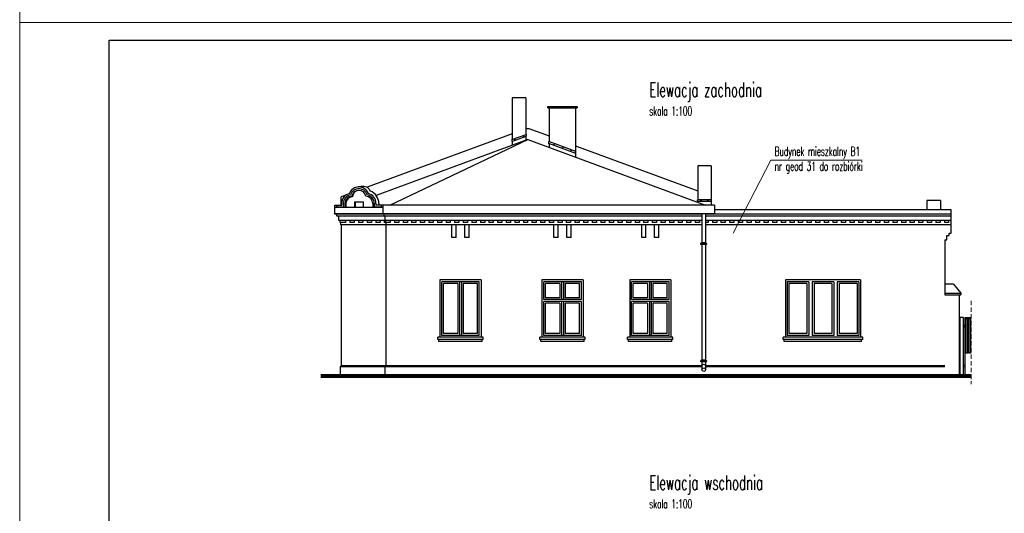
# Model space of a CAD drawing. Header units: millimetres. Extents: x 33311 to 435617, y -160714 to 185563.
# Tile 10 of 70: x 342645 to 370148, y -144729 to -130937. Entities that reach past the tile are written whole.
import ezdxf

# ---------------------------------------------------------------- set-up
doc = ezdxf.new("R2010")
doc.units = ezdxf.units.MM
doc.header["$MEASUREMENT"] = 0
doc.linetypes.add('HIDDEN2', pattern=[0.1875, 0.125, -0.0625])
for name, color, linetype, lineweight in [('[ 05widok istn', 50, 'Continuous', 30), ('[ 20ucięcie', 8, 'HIDDEN2', 13), ('[ 23kota odnośnik', 1, 'Continuous', 13), ('[ 24ramka cienka', 1, 'Continuous', 13), ('[ 25ramka gruba', 4, 'Continuous', 30), ('[050 gruba', 3, 'Continuous', 53), ('[opisy3', 2, 'Continuous', 30)]:
    doc.layers.add(name, color=color, linetype=linetype, lineweight=lineweight)
doc.styles.add('99.3', font='simplex.shx', dxfattribs={"width": 0.6, "height": 250})
doc.styles.add('99.4', font='simplex.shx', dxfattribs={"width": 0.6, "height": 400})

msp = doc.modelspace()

# ---------------------------------------------------------------- linework, layer by layer
at = {"layer": '[ 05widok istn'}
for p, q in [((356403.31, -133122.54, -19111.04), (356403.31, -134285.62, -19111.04)), ((356783.31, -133122.54, -19111.04), (356403.31, -133122.54, -19111.04)), ((356783.31, -133122.54, -19111.04), (356783.31, -134145.41, -19111.04)), ((357393.31, -133367.05, -19111.04), (358213.31, -133367.05, -19111.04)), ((357393.31, -133397.05, -19111.04), (357393.31, -133367.05, -19111.04)), ((358213.31, -133367.05, -19111.04), (358213.31, -133397.05, -19111.04)), ((357393.31, -133397.05, -19111.04), (358213.31, -133397.05, -19111.04)), ((357433.31, -133397.05, -19111.04), (357433.31, -134344.65, -19111.04)), ((357433.31, -133397.05, -19111.04), (358173.31, -133397.05, -19111.04)), ((358173.31, -133397.05, -19111.04), (358173.31, -134617.69, -19111.04)), ((356403.31, -134125.73, -19111.04), (352351.18, -135620.82, -19111.04)), ((356392.65, -134289.55, -19111.04), (356793.97, -134141.48, -19111.04)), ((356392.65, -134342.85, -19111.04), (356793.97, -134194.77, -19111.04)), ((356808.31, -133976.3, -19111.04), (356783.31, -133985.53, -19111.04)), ((356783.31, -134198.71, -19111.04), (356783.31, -134305.3, -19111.04)), ((356793.97, -134141.48, -19111.04), (356793.97, -134194.77, -19111.04)), ((356808.31, -133976.3, -19111.04), (356868.31, -133976.3, -19111.04)), ((356868.31, -133976.3, -19111.04), (357433.31, -134184.77, -19111.04)), ((356838.31, -134285, -19111.04), (352600.6, -135848.57, -19111.04)), ((352986.86, -136116.91, -19111.04), (356838.31, -134285, -19111.04)), ((356392.65, -134289.55, -19111.04), (356392.65, -134342.85, -19111.04)), ((356403.31, -134338.91, -19111.04), (356403.31, -134445.5, -19111.04)), ((356838.31, -134285, -19111.04), (361803.31, -136116.91, -19111.04)), ((358183.31, -134621.38, -19111.04), (357423.31, -134340.96, -19111.04)), ((357423.31, -134394.26, -19111.04), (357423.31, -134340.96, -19111.04)), ((358183.31, -134674.67, -19111.04), (357423.31, -134394.26, -19111.04)), ((357433.31, -134397.95, -19111.04), (357433.31, -134504.54, -19111.04)), ((358173.31, -134457.8, -19111.04), (361583.31, -135715.97, -19111.04)), ((358173.31, -134670.98, -19111.04), (358173.31, -134777.57, -19111.04)), ((358183.31, -134674.67, -19111.04), (358183.31, -134621.38, -19111.04)), ((361583.31, -135016.91, -19111.04), (361583.31, -135966.91, -19111.04)), ((361963.31, -135016.91, -19111.04), (361583.31, -135016.91, -19111.04)), ((361963.31, -135016.91, -19111.04), (361963.31, -135966.91, -19111.04)), ((351755.25, -135840.7, -19111.04), (351623.31, -135889.38, -19111.04)), ((351443.31, -136116.91, -19111.04), (351639.45, -136116.91, -19111.04)), ((351443.31, -136366.91, -19111.04), (351443.31, -136116.91, -19111.04)), ((351492.18, -136116.91, -19111.04), (351492.18, -136177.19, -19111.04)), ((351623.31, -136116.91, -19111.04), (351623.31, -135889.38, -19111.04)), ((351639.45, -136076.95, -19111.04), (351639.45, -136116.91, -19111.04)), ((351686.5, -136076.95, -19111.04), (351686.5, -136163.96, -19111.04)), ((351731.5, -136076.95, -19111.04), (351731.5, -136177.19, -19111.04)), ((351751.83, -136078.24, -19111.04), (351751.83, -136177.19, -19111.04)), ((351993.31, -136027.19, -19111.04), (352243.31, -136027.19, -19111.04)), ((351993.31, -136027.19, -19111.04), (351993.31, -136177.19, -19111.04)), ((352013.31, -136027.19, -19111.04), (352013.31, -136177.19, -19111.04)), ((352243.31, -136027.19, -19111.04), (352243.31, -136177.19, -19111.04)), ((352505.11, -136076.95, -19111.04), (352505.11, -136177.19, -19111.04)), ((352505.11, -136116.91, -19111.04), (352550.11, -136116.91, -19111.04)), ((352550.11, -136076.95, -19111.04), (352550.11, -136163.96, -19111.04)), ((352597.16, -136076.95, -19111.04), (352597.16, -136116.91, -19111.04)), ((362053.31, -136116.91, -19111.04), (352597.16, -136116.91, -19111.04)), ((352677.16, -136076.95, -19111.04), (352677.16, -136116.91, -19111.04)), ((352744.43, -136116.91, -19111.04), (352744.43, -136177.19, -19111.04)), ((352793.31, -136366.91, -19111.04), (352793.31, -136116.91, -19111.04)), ((361973.31, -135966.91, -19111.04), (361573.31, -135966.91, -19111.04)), ((361573.31, -136016.91, -19111.04), (361573.31, -135966.91, -19111.04)), ((361973.31, -136016.91, -19111.04), (361573.31, -136016.91, -19111.04)), ((361583.31, -136016.91, -19111.04), (361583.31, -136035.74, -19111.04)), ((361963.31, -136016.91, -19111.04), (361963.31, -136116.91, -19111.04)), ((361973.31, -136016.91, -19111.04), (361973.31, -135966.91, -19111.04)), ((362053.31, -136116.91, -19111.04), (362053.31, -136361.02, -19111.04)), ((367983.31, -135984.91, -19111.04), (367983.31, -136246.91, -19111.04)), ((368363.31, -135984.91, -19111.04), (367983.31, -135984.91, -19111.04)), ((368363.31, -135984.91, -19111.04), (368363.31, -136246.91, -19111.04)), ((351443.31, -136177.19, -19111.04), (352793.31, -136177.19, -19111.04)), ((362053.31, -136361.02, -19111.04), (351443.31, -136361.02, -19111.04)), ((361703.31, -136366.91, -19111.04), (351443.31, -136366.91, -19111.04)), ((351492.18, -136163.96, -19111.04), (351686.5, -136163.96, -19111.04)), ((361703.31, -136366.91, -19111.04), (351503.31, -136366.91, -19111.04)), ((351503.31, -136426.91, -19111.04), (351503.31, -136366.91, -19111.04)), ((352550.11, -136163.96, -19111.04), (352744.43, -136163.96, -19111.04)), ((352823.31, -136426.91, -19111.04), (352823.31, -136366.91, -19111.04)), ((361703.31, -136361.02, -19111.04), (361703.31, -137170.62, -19111.04)), ((361803.31, -136361.02, -19111.04), (361803.31, -137170.61, -19111.04)), ((368663.31, -136366.91, -19111.04), (361803.31, -136366.91, -19111.04)), ((368663.31, -136366.91, -19111.04), (361803.31, -136366.91, -19111.04)), ((368663.31, -136246.91, -19111.04), (362053.31, -136246.91, -19111.04)), ((368663.31, -136904.91, -19111.04), (368663.31, -136246.91, -19111.04)), ((361703.31, -136426.91, -19111.04), (351503.31, -136426.91, -19111.04)), ((351563.31, -136546.91, -19111.04), (351563.31, -136426.91, -19111.04)), ((361703.31, -136546.91, -19111.04), (351563.31, -136546.91, -19111.04)), ((351593.31, -136606.91, -19111.04), (351593.31, -136546.91, -19111.04)), ((351749.2, -136606.91, -19111.04), (351593.31, -136606.91, -19111.04)), ((351613.31, -136666.91, -19111.04), (351613.31, -136606.91, -19111.04)), ((361703.31, -136666.91, -19111.04), (351613.31, -136666.91, -19111.04)), ((351623.31, -136666.91, -19111.04), (351623.31, -140608.91, -19111.04)), ((351749.2, -136546.91, -19111.04), (351749.2, -136606.91, -19111.04)), ((351869.2, -136546.91, -19111.04), (351869.2, -136606.91, -19111.04)), ((351989.2, -136606.91, -19111.04), (351869.2, -136606.91, -19111.04)), ((351989.2, -136546.91, -19111.04), (351989.2, -136606.91, -19111.04)), ((352109.2, -136546.91, -19111.04), (352109.2, -136606.91, -19111.04)), ((352229.2, -136606.91, -19111.04), (352109.2, -136606.91, -19111.04)), ((352229.2, -136546.91, -19111.04), (352229.2, -136606.91, -19111.04)), ((352349.2, -136546.91, -19111.04), (352349.2, -136606.91, -19111.04)), ((352469.2, -136606.91, -19111.04), (352349.2, -136606.91, -19111.04)), ((352469.2, -136546.91, -19111.04), (352469.2, -136606.91, -19111.04)), ((352589.2, -136546.91, -19111.04), (352589.2, -136606.91, -19111.04)), ((352709.2, -136606.91, -19111.04), (352589.2, -136606.91, -19111.04)), ((352709.2, -136546.91, -19111.04), (352709.2, -136606.91, -19111.04)), ((352829.2, -136546.91, -19111.04), (352829.2, -136606.91, -19111.04)), ((352993.5, -136606.91, -19111.04), (352829.2, -136606.91, -19111.04)), ((352853.31, -136546.91, -19111.04), (352853.31, -136426.91, -19111.04)), ((352868.31, -136606.91, -19111.04), (352868.31, -136546.91, -19111.04)), ((352878.31, -136666.91, -19111.04), (352878.31, -136606.91, -19111.04)), ((352883.31, -140608.91, -19111.04), (352883.31, -136666.91, -19111.04)), ((352993.5, -136546.91, -19111.04), (352993.5, -136606.91, -19111.04)), ((353113.5, -136546.91, -19111.04), (353113.5, -136606.91, -19111.04)), ((353233.5, -136606.91, -19111.04), (353113.5, -136606.91, -19111.04)), ((353233.5, -136546.91, -19111.04), (353233.5, -136606.91, -19111.04)), ((353353.5, -136546.91, -19111.04), (353353.5, -136606.91, -19111.04)), ((353473.5, -136606.91, -19111.04), (353353.5, -136606.91, -19111.04)), ((353473.5, -136546.91, -19111.04), (353473.5, -136606.91, -19111.04)), ((353593.5, -136546.91, -19111.04), (353593.5, -136606.91, -19111.04)), ((353713.5, -136606.91, -19111.04), (353593.5, -136606.91, -19111.04)), ((353713.5, -136546.91, -19111.04), (353713.5, -136606.91, -19111.04)), ((353833.5, -136546.91, -19111.04), (353833.5, -136606.91, -19111.04)), ((353953.5, -136606.91, -19111.04), (353833.5, -136606.91, -19111.04)), ((353953.5, -136546.91, -19111.04), (353953.5, -136606.91, -19111.04)), ((354073.5, -136546.91, -19111.04), (354073.5, -136606.91, -19111.04)), ((354193.5, -136606.91, -19111.04), (354073.5, -136606.91, -19111.04)), ((354193.5, -136546.91, -19111.04), (354193.5, -136606.91, -19111.04)), ((354313.5, -136546.91, -19111.04), (354313.5, -136606.91, -19111.04)), ((354433.5, -136606.91, -19111.04), (354313.5, -136606.91, -19111.04)), ((354433.5, -136546.91, -19111.04), (354433.5, -136606.91, -19111.04)), ((354553.5, -136546.91, -19111.04), (354553.5, -136606.91, -19111.04)), ((354673.5, -136606.91, -19111.04), (354553.5, -136606.91, -19111.04)), ((354673.5, -136546.91, -19111.04), (354673.5, -136606.91, -19111.04)), ((354718.31, -137026.91, -19111.04), (354718.31, -136666.91, -19111.04)), ((354793.5, -136546.91, -19111.04), (354793.5, -136606.91, -19111.04)), ((354913.5, -136606.91, -19111.04), (354793.5, -136606.91, -19111.04)), ((354838.31, -137026.91, -19111.04), (354838.31, -136666.91, -19111.04)), ((354913.5, -136546.91, -19111.04), (354913.5, -136606.91, -19111.04)), ((355033.5, -136546.91, -19111.04), (355033.5, -136606.91, -19111.04)), ((355153.5, -136606.91, -19111.04), (355033.5, -136606.91, -19111.04)), ((355078.31, -137026.91, -19111.04), (355078.31, -136666.91, -19111.04)), ((355153.5, -136546.91, -19111.04), (355153.5, -136606.91, -19111.04)), ((355198.31, -137026.91, -19111.04), (355198.31, -136666.91, -19111.04)), ((355273.5, -136546.91, -19111.04), (355273.5, -136606.91, -19111.04)), ((355393.5, -136606.91, -19111.04), (355273.5, -136606.91, -19111.04)), ((355393.5, -136546.91, -19111.04), (355393.5, -136606.91, -19111.04)), ((355513.5, -136546.91, -19111.04), (355513.5, -136606.91, -19111.04)), ((355633.5, -136606.91, -19111.04), (355513.5, -136606.91, -19111.04)), ((355633.5, -136546.91, -19111.04), (355633.5, -136606.91, -19111.04)), ((355753.5, -136546.91, -19111.04), (355753.5, -136606.91, -19111.04)), ((355873.5, -136606.91, -19111.04), (355753.5, -136606.91, -19111.04)), ((355873.5, -136546.91, -19111.04), (355873.5, -136606.91, -19111.04)), ((355993.5, -136546.91, -19111.04), (355993.5, -136606.91, -19111.04)), ((356113.5, -136606.91, -19111.04), (355993.5, -136606.91, -19111.04)), ((356113.5, -136546.91, -19111.04), (356113.5, -136606.91, -19111.04)), ((356233.5, -136546.91, -19111.04), (356233.5, -136606.91, -19111.04)), ((356353.5, -136606.91, -19111.04), (356233.5, -136606.91, -19111.04)), ((356353.5, -136546.91, -19111.04), (356353.5, -136606.91, -19111.04)), ((356473.5, -136546.91, -19111.04), (356473.5, -136606.91, -19111.04)), ((356593.5, -136606.91, -19111.04), (356473.5, -136606.91, -19111.04)), ((356593.5, -136546.91, -19111.04), (356593.5, -136606.91, -19111.04)), ((356713.5, -136546.91, -19111.04), (356713.5, -136606.91, -19111.04)), ((356833.5, -136606.91, -19111.04), (356713.5, -136606.91, -19111.04)), ((356833.5, -136546.91, -19111.04), (356833.5, -136606.91, -19111.04)), ((356953.5, -136546.91, -19111.04), (356953.5, -136606.91, -19111.04)), ((357073.5, -136606.91, -19111.04), (356953.5, -136606.91, -19111.04)), ((357073.5, -136546.91, -19111.04), (357073.5, -136606.91, -19111.04)), ((357193.5, -136546.91, -19111.04), (357193.5, -136606.91, -19111.04)), ((357313.5, -136606.91, -19111.04), (357193.5, -136606.91, -19111.04)), ((357313.5, -136546.91, -19111.04), (357313.5, -136606.91, -19111.04)), ((357433.5, -136546.91, -19111.04), (357433.5, -136606.91, -19111.04)), ((357553.5, -136606.91, -19111.04), (357433.5, -136606.91, -19111.04)), ((357553.5, -136546.91, -19111.04), (357553.5, -136606.91, -19111.04)), ((357568.31, -137026.91, -19111.04), (357568.31, -136666.91, -19111.04)), ((357673.5, -136546.91, -19111.04), (357673.5, -136606.91, -19111.04)), ((357793.5, -136606.91, -19111.04), (357673.5, -136606.91, -19111.04)), ((357688.31, -137026.91, -19111.04), (357688.31, -136666.91, -19111.04)), ((357793.5, -136546.91, -19111.04), (357793.5, -136606.91, -19111.04)), ((357913.5, -136546.91, -19111.04), (357913.5, -136606.91, -19111.04)), ((358033.5, -136606.91, -19111.04), (357913.5, -136606.91, -19111.04)), ((357928.31, -137026.91, -19111.04), (357928.31, -136666.91, -19111.04)), ((358033.5, -136546.91, -19111.04), (358033.5, -136606.91, -19111.04)), ((358048.31, -137026.91, -19111.04), (358048.31, -136666.91, -19111.04)), ((358153.5, -136546.91, -19111.04), (358153.5, -136606.91, -19111.04)), ((358273.5, -136606.91, -19111.04), (358153.5, -136606.91, -19111.04)), ((358273.5, -136546.91, -19111.04), (358273.5, -136606.91, -19111.04)), ((358393.5, -136546.91, -19111.04), (358393.5, -136606.91, -19111.04)), ((358513.5, -136606.91, -19111.04), (358393.5, -136606.91, -19111.04)), ((358513.5, -136546.91, -19111.04), (358513.5, -136606.91, -19111.04)), ((358633.5, -136546.91, -19111.04), (358633.5, -136606.91, -19111.04)), ((358753.5, -136606.91, -19111.04), (358633.5, -136606.91, -19111.04)), ((358753.5, -136546.91, -19111.04), (358753.5, -136606.91, -19111.04)), ((358873.5, -136546.91, -19111.04), (358873.5, -136606.91, -19111.04)), ((358993.5, -136606.91, -19111.04), (358873.5, -136606.91, -19111.04)), ((358993.5, -136546.91, -19111.04), (358993.5, -136606.91, -19111.04)), ((359113.5, -136546.91, -19111.04), (359113.5, -136606.91, -19111.04)), ((359233.5, -136606.91, -19111.04), (359113.5, -136606.91, -19111.04)), ((359233.5, -136546.91, -19111.04), (359233.5, -136606.91, -19111.04)), ((359353.5, -136546.91, -19111.04), (359353.5, -136606.91, -19111.04)), ((359473.5, -136606.91, -19111.04), (359353.5, -136606.91, -19111.04)), ((359473.5, -136546.91, -19111.04), (359473.5, -136606.91, -19111.04)), ((359593.5, -136546.91, -19111.04), (359593.5, -136606.91, -19111.04)), ((359713.5, -136606.91, -19111.04), (359593.5, -136606.91, -19111.04)), ((359713.5, -136546.91, -19111.04), (359713.5, -136606.91, -19111.04)), ((359833.5, -136546.91, -19111.04), (359833.5, -136606.91, -19111.04)), ((359953.5, -136606.91, -19111.04), (359833.5, -136606.91, -19111.04)), ((359953.5, -136546.91, -19111.04), (359953.5, -136606.91, -19111.04)), ((360018.31, -137026.91, -19111.04), (360018.31, -136666.91, -19111.04)), ((360073.5, -136546.91, -19111.04), (360073.5, -136606.91, -19111.04)), ((360193.5, -136606.91, -19111.04), (360073.5, -136606.91, -19111.04)), ((360138.31, -137026.91, -19111.04), (360138.31, -136666.91, -19111.04)), ((360193.5, -136546.91, -19111.04), (360193.5, -136606.91, -19111.04)), ((360313.5, -136546.91, -19111.04), (360313.5, -136606.91, -19111.04)), ((360433.5, -136606.91, -19111.04), (360313.5, -136606.91, -19111.04)), ((360378.31, -137026.91, -19111.04), (360378.31, -136666.91, -19111.04)), ((360433.5, -136546.91, -19111.04), (360433.5, -136606.91, -19111.04)), ((360498.31, -137026.91, -19111.04), (360498.31, -136666.91, -19111.04)), ((360553.5, -136546.91, -19111.04), (360553.5, -136606.91, -19111.04)), ((360673.5, -136606.91, -19111.04), (360553.5, -136606.91, -19111.04)), ((360673.5, -136546.91, -19111.04), (360673.5, -136606.91, -19111.04)), ((360793.5, -136546.91, -19111.04), (360793.5, -136606.91, -19111.04)), ((360913.5, -136606.91, -19111.04), (360793.5, -136606.91, -19111.04)), ((360913.5, -136546.91, -19111.04), (360913.5, -136606.91, -19111.04)), ((361033.5, -136546.91, -19111.04), (361033.5, -136606.91, -19111.04)), ((361153.5, -136606.91, -19111.04), (361033.5, -136606.91, -19111.04)), ((361153.5, -136546.91, -19111.04), (361153.5, -136606.91, -19111.04)), ((361273.5, -136546.91, -19111.04), (361273.5, -136606.91, -19111.04)), ((361393.5, -136606.91, -19111.04), (361273.5, -136606.91, -19111.04)), ((361393.5, -136546.91, -19111.04), (361393.5, -136606.91, -19111.04)), ((361513.5, -136546.91, -19111.04), (361513.5, -136606.91, -19111.04)), ((361633.5, -136606.91, -19111.04), (361513.5, -136606.91, -19111.04)), ((361633.5, -136546.91, -19111.04), (361633.5, -136606.91, -19111.04)), ((368663.31, -136426.91, -19111.04), (361803.31, -136426.91, -19111.04)), ((368663.31, -136546.91, -19111.04), (361803.31, -136546.91, -19111.04)), ((361873.5, -136606.91, -19111.04), (361803.31, -136606.91, -19111.04)), ((368663.31, -136666.91, -19111.04), (361803.31, -136666.91, -19111.04)), ((361873.5, -136546.91, -19111.04), (361873.5, -136606.91, -19111.04)), ((361993.5, -136546.91, -19111.04), (361993.5, -136606.91, -19111.04)), ((362113.5, -136606.91, -19111.04), (361993.5, -136606.91, -19111.04)), ((362113.5, -136546.91, -19111.04), (362113.5, -136606.91, -19111.04)), ((362233.5, -136546.91, -19111.04), (362233.5, -136606.91, -19111.04)), ((362353.5, -136606.91, -19111.04), (362233.5, -136606.91, -19111.04)), ((362353.5, -136546.91, -19111.04), (362353.5, -136606.91, -19111.04)), ((362473.5, -136546.91, -19111.04), (362473.5, -136606.91, -19111.04)), ((362593.5, -136606.91, -19111.04), (362473.5, -136606.91, -19111.04)), ((362593.5, -136546.91, -19111.04), (362593.5, -136606.91, -19111.04)), ((362713.5, -136546.91, -19111.04), (362713.5, -136606.91, -19111.04)), ((362833.5, -136606.91, -19111.04), (362713.5, -136606.91, -19111.04)), ((362833.5, -136546.91, -19111.04), (362833.5, -136606.91, -19111.04)), ((362953.5, -136546.91, -19111.04), (362953.5, -136606.91, -19111.04)), ((363073.5, -136606.91, -19111.04), (362953.5, -136606.91, -19111.04)), ((363073.5, -136546.91, -19111.04), (363073.5, -136606.91, -19111.04)), ((363193.5, -136546.91, -19111.04), (363193.5, -136606.91, -19111.04)), ((363313.5, -136606.91, -19111.04), (363193.5, -136606.91, -19111.04)), ((363313.5, -136546.91, -19111.04), (363313.5, -136606.91, -19111.04)), ((363433.5, -136546.91, -19111.04), (363433.5, -136606.91, -19111.04)), ((363553.5, -136606.91, -19111.04), (363433.5, -136606.91, -19111.04)), ((363553.5, -136546.91, -19111.04), (363553.5, -136606.91, -19111.04)), ((363673.5, -136546.91, -19111.04), (363673.5, -136606.91, -19111.04)), ((363793.5, -136606.91, -19111.04), (363673.5, -136606.91, -19111.04)), ((363793.5, -136546.91, -19111.04), (363793.5, -136606.91, -19111.04)), ((363913.5, -136546.91, -19111.04), (363913.5, -136606.91, -19111.04)), ((364033.5, -136606.91, -19111.04), (363913.5, -136606.91, -19111.04)), ((364033.5, -136546.91, -19111.04), (364033.5, -136606.91, -19111.04)), ((364153.5, -136546.91, -19111.04), (364153.5, -136606.91, -19111.04)), ((364273.5, -136606.91, -19111.04), (364153.5, -136606.91, -19111.04)), ((364273.5, -136546.91, -19111.04), (364273.5, -136606.91, -19111.04)), ((364393.5, -136546.91, -19111.04), (364393.5, -136606.91, -19111.04)), ((364513.5, -136606.91, -19111.04), (364393.5, -136606.91, -19111.04)), ((364513.5, -136546.91, -19111.04), (364513.5, -136606.91, -19111.04)), ((364633.5, -136546.91, -19111.04), (364633.5, -136606.91, -19111.04)), ((364753.5, -136606.91, -19111.04), (364633.5, -136606.91, -19111.04)), ((364753.5, -136546.91, -19111.04), (364753.5, -136606.91, -19111.04)), ((364873.5, -136546.91, -19111.04), (364873.5, -136606.91, -19111.04)), ((364993.5, -136606.91, -19111.04), (364873.5, -136606.91, -19111.04)), ((364993.5, -136546.91, -19111.04), (364993.5, -136606.91, -19111.04)), ((365113.5, -136546.91, -19111.04), (365113.5, -136606.91, -19111.04)), ((365233.5, -136606.91, -19111.04), (365113.5, -136606.91, -19111.04)), ((365233.5, -136546.91, -19111.04), (365233.5, -136606.91, -19111.04)), ((365353.5, -136546.91, -19111.04), (365353.5, -136606.91, -19111.04)), ((365473.5, -136606.91, -19111.04), (365353.5, -136606.91, -19111.04)), ((365473.5, -136546.91, -19111.04), (365473.5, -136606.91, -19111.04)), ((365593.5, -136546.91, -19111.04), (365593.5, -136606.91, -19111.04)), ((365713.5, -136606.91, -19111.04), (365593.5, -136606.91, -19111.04)), ((365713.5, -136546.91, -19111.04), (365713.5, -136606.91, -19111.04)), ((365833.5, -136546.91, -19111.04), (365833.5, -136606.91, -19111.04)), ((365953.5, -136606.91, -19111.04), (365833.5, -136606.91, -19111.04)), ((365953.5, -136546.91, -19111.04), (365953.5, -136606.91, -19111.04)), ((366073.5, -136546.91, -19111.04), (366073.5, -136606.91, -19111.04)), ((366193.5, -136606.91, -19111.04), (366073.5, -136606.91, -19111.04)), ((366193.5, -136546.91, -19111.04), (366193.5, -136606.91, -19111.04)), ((366313.5, -136546.91, -19111.04), (366313.5, -136606.91, -19111.04)), ((366433.5, -136606.91, -19111.04), (366313.5, -136606.91, -19111.04)), ((366433.5, -136546.91, -19111.04), (366433.5, -136606.91, -19111.04)), ((366553.5, -136546.91, -19111.04), (366553.5, -136606.91, -19111.04)), ((366673.5, -136606.91, -19111.04), (366553.5, -136606.91, -19111.04)), ((366673.5, -136546.91, -19111.04), (366673.5, -136606.91, -19111.04)), ((366793.5, -136546.91, -19111.04), (366793.5, -136606.91, -19111.04)), ((366913.5, -136606.91, -19111.04), (366793.5, -136606.91, -19111.04)), ((366913.5, -136546.91, -19111.04), (366913.5, -136606.91, -19111.04)), ((367033.5, -136546.91, -19111.04), (367033.5, -136606.91, -19111.04)), ((367153.5, -136606.91, -19111.04), (367033.5, -136606.91, -19111.04)), ((367153.5, -136546.91, -19111.04), (367153.5, -136606.91, -19111.04)), ((367273.5, -136546.91, -19111.04), (367273.5, -136606.91, -19111.04)), ((367393.5, -136606.91, -19111.04), (367273.5, -136606.91, -19111.04)), ((367393.5, -136546.91, -19111.04), (367393.5, -136606.91, -19111.04)), ((367513.5, -136546.91, -19111.04), (367513.5, -136606.91, -19111.04)), ((367633.5, -136606.91, -19111.04), (367513.5, -136606.91, -19111.04)), ((367633.5, -136546.91, -19111.04), (367633.5, -136606.91, -19111.04)), ((367753.5, -136546.91, -19111.04), (367753.5, -136606.91, -19111.04)), ((367873.5, -136606.91, -19111.04), (367753.5, -136606.91, -19111.04)), ((367873.5, -136546.91, -19111.04), (367873.5, -136606.91, -19111.04)), ((367993.5, -136546.91, -19111.04), (367993.5, -136606.91, -19111.04)), ((368113.5, -136606.91, -19111.04), (367993.5, -136606.91, -19111.04)), ((368113.5, -136546.91, -19111.04), (368113.5, -136606.91, -19111.04)), ((368233.5, -136546.91, -19111.04), (368233.5, -136606.91, -19111.04)), ((368353.5, -136606.91, -19111.04), (368233.5, -136606.91, -19111.04)), ((368353.5, -136546.91, -19111.04), (368353.5, -136606.91, -19111.04)), ((368473.5, -136546.91, -19111.04), (368473.5, -136606.91, -19111.04)), ((368593.5, -136606.91, -19111.04), (368473.5, -136606.91, -19111.04)), ((368593.5, -136546.91, -19111.04), (368593.5, -136606.91, -19111.04)), ((368543.31, -137084.91, -19111.04), (368543.31, -136964.91, -19111.04)), ((368543.31, -136964.91, -19111.04), (368603.31, -136964.91, -19111.04)), ((368603.31, -136964.91, -19111.04), (368603.31, -136904.91, -19111.04)), ((368603.31, -136904.91, -19111.04), (368663.31, -136904.91, -19111.04)), ((354838.31, -137026.91, -19111.04), (354718.31, -137026.91, -19111.04)), ((355198.31, -137026.91, -19111.04), (355078.31, -137026.91, -19111.04)), ((357688.31, -137026.91, -19111.04), (357568.31, -137026.91, -19111.04)), ((358048.31, -137026.91, -19111.04), (357928.31, -137026.91, -19111.04)), ((360138.31, -137026.91, -19111.04), (360018.31, -137026.91, -19111.04)), ((360498.31, -137026.91, -19111.04), (360378.31, -137026.91, -19111.04)), ((361675.38, -137220.61, -19111.04), (361675.38, -137180.61, -19111.04)), ((361700.05, -137180.61, -19111.04), (361675.38, -137180.61, -19111.04)), ((361831.43, -137220.61, -19111.04), (361675.38, -137220.61, -19111.04)), ((361700.05, -137179.32, -19111.04), (361700.05, -137220.61, -19111.04)), ((361703.31, -137220.61, -19111.04), (361703.31, -140714.85, -19111.04)), ((361803.41, -137170.61, -19111.04), (361703.41, -137170.61, -19111.04)), ((361803.41, -137180.61, -19111.04), (361703.41, -137180.61, -19111.04)), ((361803.31, -137220.61, -19111.04), (361803.31, -140714.85, -19111.04)), ((361806.76, -137179.32, -19111.04), (361806.76, -137220.61, -19111.04)), ((361806.76, -137180.61, -19111.04), (361831.43, -137180.61, -19111.04)), ((361831.43, -137220.61, -19111.04), (361831.43, -137180.61, -19111.04)), ((368483.31, -137084.91, -19111.04), (368483.31, -138628.05, -19111.04)), ((368483.31, -137084.91, -19111.04), (368543.31, -137084.91, -19111.04)), ((354383.31, -138208.91, -19111.04), (354383.31, -139808.91, -19111.04)), ((355533.31, -138208.91, -19111.04), (354383.31, -138208.91, -19111.04)), ((354433.31, -139758.91, -19111.04), (354433.31, -138258.91, -19111.04)), ((355483.31, -138258.91, -19111.04), (354433.31, -138258.91, -19111.04)), ((354483.31, -139708.91, -19111.04), (354483.31, -138308.91, -19111.04)), ((354883.31, -138308.91, -19111.04), (354483.31, -138308.91, -19111.04)), ((354883.31, -138308.91, -19111.04), (354883.31, -139708.91, -19111.04)), ((354933.31, -138258.91, -19111.04), (354933.31, -139758.91, -19111.04)), ((354983.31, -138258.91, -19111.04), (354983.31, -139758.91, -19111.04)), ((355433.31, -138308.91, -19111.04), (355033.31, -138308.91, -19111.04)), ((355033.31, -138308.91, -19111.04), (355033.31, -139708.91, -19111.04)), ((355433.31, -139708.91, -19111.04), (355433.31, -138308.91, -19111.04)), ((355483.31, -139758.91, -19111.04), (355483.31, -138258.91, -19111.04)), ((355533.31, -138208.91, -19111.04), (355533.31, -139808.91, -19111.04)), ((357233.31, -138208.91, -19111.04), (357233.31, -139808.91, -19111.04)), ((358383.31, -138208.91, -19111.04), (357233.31, -138208.91, -19111.04)), ((357233.31, -138208.91, -19111.04), (357233.31, -139808.91, -19111.04)), ((358383.31, -138208.91, -19111.04), (357233.31, -138208.91, -19111.04)), ((357283.31, -138758.91, -19111.04), (357283.31, -138258.91, -19111.04)), ((358333.31, -138258.91, -19111.04), (357283.31, -138258.91, -19111.04)), ((357333.31, -138708.91, -19111.04), (357333.31, -138308.91, -19111.04)), ((357733.31, -138308.91, -19111.04), (357333.31, -138308.91, -19111.04)), ((357733.31, -138308.91, -19111.04), (357733.31, -138708.91, -19111.04)), ((357783.31, -138258.91, -19111.04), (357783.31, -138758.91, -19111.04)), ((357833.31, -138258.91, -19111.04), (357833.31, -138758.91, -19111.04)), ((358283.31, -138308.91, -19111.04), (357883.31, -138308.91, -19111.04)), ((357883.31, -138308.91, -19111.04), (357883.31, -138708.91, -19111.04)), ((358283.31, -138708.91, -19111.04), (358283.31, -138308.91, -19111.04)), ((358333.31, -138758.91, -19111.04), (358333.31, -138258.91, -19111.04)), ((358383.31, -138208.91, -19111.04), (358383.31, -139808.91, -19111.04)), ((358383.31, -138208.91, -19111.04), (358383.31, -139808.91, -19111.04)), ((359683.31, -138208.91, -19111.04), (359683.31, -139808.91, -19111.04)), ((360833.31, -138208.91, -19111.04), (359683.31, -138208.91, -19111.04)), ((359733.31, -138758.91, -19111.04), (359733.31, -138258.91, -19111.04)), ((360783.31, -138258.91, -19111.04), (359733.31, -138258.91, -19111.04)), ((359783.31, -138708.91, -19111.04), (359783.31, -138308.91, -19111.04)), ((360183.31, -138308.91, -19111.04), (359783.31, -138308.91, -19111.04)), ((360183.31, -138308.91, -19111.04), (360183.31, -138708.91, -19111.04)), ((360233.31, -138258.91, -19111.04), (360233.31, -138758.91, -19111.04)), ((360283.31, -138258.91, -19111.04), (360283.31, -138758.91, -19111.04)), ((360733.31, -138308.91, -19111.04), (360333.31, -138308.91, -19111.04)), ((360333.31, -138308.91, -19111.04), (360333.31, -138708.91, -19111.04)), ((360733.31, -138708.91, -19111.04), (360733.31, -138308.91, -19111.04)), ((360783.31, -138758.91, -19111.04), (360783.31, -138258.91, -19111.04)), ((360833.31, -138208.91, -19111.04), (360833.31, -139808.91, -19111.04)), ((364033.31, -138208.91, -19111.04), (364033.31, -139808.91, -19111.04)), ((366133.31, -138208.91, -19111.04), (364033.31, -138208.91, -19111.04)), ((364083.31, -138258.91, -19111.04), (364083.31, -139758.91, -19111.04)), ((364683.31, -138258.91, -19111.04), (364083.31, -138258.91, -19111.04)), ((364133.31, -138308.91, -19111.04), (364133.31, -139708.91, -19111.04)), ((364633.31, -138308.91, -19111.04), (364133.31, -138308.91, -19111.04)), ((364633.31, -138308.91, -19111.04), (364633.31, -139708.91, -19111.04)), ((364683.31, -138258.91, -19111.04), (364683.31, -139758.91, -19111.04)), ((364783.31, -138258.91, -19111.04), (364783.31, -139758.91, -19111.04)), ((365383.31, -138258.91, -19111.04), (364783.31, -138258.91, -19111.04)), ((364833.31, -138308.91, -19111.04), (364833.31, -139708.91, -19111.04)), ((365333.31, -138308.91, -19111.04), (364833.31, -138308.91, -19111.04)), ((365333.31, -138308.91, -19111.04), (365333.31, -139708.91, -19111.04)), ((365383.31, -138258.91, -19111.04), (365383.31, -139758.91, -19111.04)), ((365483.31, -138258.91, -19111.04), (365483.31, -139758.91, -19111.04)), ((366083.31, -138258.91, -19111.04), (365483.31, -138258.91, -19111.04)), ((365533.31, -138308.91, -19111.04), (365533.31, -139708.91, -19111.04)), ((366033.31, -138308.91, -19111.04), (365533.31, -138308.91, -19111.04)), ((366033.31, -138308.91, -19111.04), (366033.31, -139708.91, -19111.04)), ((366083.31, -138258.91, -19111.04), (366083.31, -139758.91, -19111.04)), ((366133.31, -138208.91, -19111.04), (366133.31, -139808.91, -19111.04)), ((368733.31, -138328.05, -19111.04), (368483.31, -138328.05, -19111.04)), ((368733.31, -138328.05, -19111.04), (368933.31, -138578.05, -19111.04)), ((368483.31, -138578.05, -19111.04), (368933.31, -138578.05, -19111.04)), ((368933.31, -138578.05, -19111.04), (368933.31, -138628.05, -19111.04)), ((358333.31, -138758.91, -19111.04), (357283.31, -138758.91, -19111.04)), ((357283.31, -139758.91, -19111.04), (357283.31, -138808.91, -19111.04)), ((358333.31, -138808.91, -19111.04), (357283.31, -138808.91, -19111.04)), ((357733.31, -138708.91, -19111.04), (357333.31, -138708.91, -19111.04)), ((357333.31, -139708.91, -19111.04), (357333.31, -138858.91, -19111.04)), ((357733.31, -138858.91, -19111.04), (357333.31, -138858.91, -19111.04)), ((357733.31, -138858.91, -19111.04), (357733.31, -139708.91, -19111.04)), ((357783.31, -138808.91, -19111.04), (357783.31, -139758.91, -19111.04)), ((357833.31, -138808.91, -19111.04), (357833.31, -139758.91, -19111.04)), ((358283.31, -138708.91, -19111.04), (357883.31, -138708.91, -19111.04)), ((358283.31, -138858.91, -19111.04), (357883.31, -138858.91, -19111.04)), ((357883.31, -138858.91, -19111.04), (357883.31, -139708.91, -19111.04)), ((358283.31, -139708.91, -19111.04), (358283.31, -138858.91, -19111.04)), ((358333.31, -139758.91, -19111.04), (358333.31, -138808.91, -19111.04)), ((360783.31, -138758.91, -19111.04), (359733.31, -138758.91, -19111.04)), ((359733.31, -139758.91, -19111.04), (359733.31, -138808.91, -19111.04)), ((360783.31, -138808.91, -19111.04), (359733.31, -138808.91, -19111.04)), ((360183.31, -138708.91, -19111.04), (359783.31, -138708.91, -19111.04)), ((359783.31, -139708.91, -19111.04), (359783.31, -138858.91, -19111.04)), ((360183.31, -138858.91, -19111.04), (359783.31, -138858.91, -19111.04)), ((360183.31, -138858.91, -19111.04), (360183.31, -139708.91, -19111.04)), ((360233.31, -138808.91, -19111.04), (360233.31, -139758.91, -19111.04)), ((360283.31, -138808.91, -19111.04), (360283.31, -139758.91, -19111.04)), ((360733.31, -138708.91, -19111.04), (360333.31, -138708.91, -19111.04)), ((360733.31, -138858.91, -19111.04), (360333.31, -138858.91, -19111.04)), ((360333.31, -138858.91, -19111.04), (360333.31, -139708.91, -19111.04)), ((360733.31, -139708.91, -19111.04), (360733.31, -138858.91, -19111.04)), ((360783.31, -139758.91, -19111.04), (360783.31, -138808.91, -19111.04)), ((368483.31, -138628.05, -19111.04), (368933.31, -138628.05, -19111.04)), ((368883.31, -138628.05, -19111.04), (368883.31, -140858.91, -19111.04)), ((368903.31, -139258.91, -19111.04), (368903.31, -140858.91, -19111.04)), ((369003.31, -139258.91, -19111.04), (368903.31, -139258.91, -19111.04)), ((369003.31, -139258.91, -19111.04), (369003.31, -140858.91, -19111.04)), ((369043.31, -139258.91, -19111.04), (369043.31, -140858.91, -19111.04)), ((369043.31, -139258.91, -19111.04), (369225.86, -139258.91, -19111.04)), ((369073.31, -139288.91, -19111.04), (369073.31, -140258.91, -19111.04)), ((369073.31, -139288.91, -19111.04), (369123.31, -139288.91, -19111.04)), ((369123.31, -139288.91, -19111.04), (369123.31, -140258.91, -19111.04)), ((369153.31, -139288.91, -19111.04), (369153.31, -140258.91, -19111.04)), ((369153.31, -139288.91, -19111.04), (369203.31, -139288.91, -19111.04)), ((369203.31, -139288.91, -19111.04), (369203.31, -140258.91, -19111.04)), ((354883.31, -139708.91, -19111.04), (354483.31, -139708.91, -19111.04)), ((355433.31, -139708.91, -19111.04), (355033.31, -139708.91, -19111.04)), ((357733.31, -139708.91, -19111.04), (357333.31, -139708.91, -19111.04)), ((358283.31, -139708.91, -19111.04), (357883.31, -139708.91, -19111.04)), ((360183.31, -139708.91, -19111.04), (359783.31, -139708.91, -19111.04)), ((360733.31, -139708.91, -19111.04), (360333.31, -139708.91, -19111.04)), ((364633.31, -139708.91, -19111.04), (364133.31, -139708.91, -19111.04)), ((365333.31, -139708.91, -19111.04), (364833.31, -139708.91, -19111.04)), ((366033.31, -139708.91, -19111.04), (365533.31, -139708.91, -19111.04)), ((369043.31, -139477.46, -19111.04), (369003.31, -139477.46, -19111.04)), ((369043.31, -139527.46, -19111.04), (369003.31, -139527.46, -19111.04)), ((354323.31, -139868.91, -19111.04), (354323.31, -139808.91, -19111.04)), ((355593.31, -139808.91, -19111.04), (354323.31, -139808.91, -19111.04)), ((355593.31, -139868.91, -19111.04), (354323.31, -139868.91, -19111.04)), ((354353.31, -139928.91, -19111.04), (354353.31, -139868.91, -19111.04)), ((355563.31, -139928.91, -19111.04), (354353.31, -139928.91, -19111.04)), ((355533.31, -139808.91, -19111.04), (354383.31, -139808.91, -19111.04)), ((355483.31, -139758.91, -19111.04), (354433.31, -139758.91, -19111.04)), ((355563.31, -139928.91, -19111.04), (355563.31, -139868.91, -19111.04)), ((355593.31, -139868.91, -19111.04), (355593.31, -139808.91, -19111.04)), ((357173.31, -139868.91, -19111.04), (357173.31, -139808.91, -19111.04)), ((358443.31, -139808.91, -19111.04), (357173.31, -139808.91, -19111.04)), ((358443.31, -139868.91, -19111.04), (357173.31, -139868.91, -19111.04)), ((357203.31, -139928.91, -19111.04), (357203.31, -139868.91, -19111.04)), ((358413.31, -139928.91, -19111.04), (357203.31, -139928.91, -19111.04)), ((358383.31, -139808.91, -19111.04), (357233.31, -139808.91, -19111.04)), ((358333.31, -139758.91, -19111.04), (357283.31, -139758.91, -19111.04)), ((358413.31, -139928.91, -19111.04), (358413.31, -139868.91, -19111.04)), ((358443.31, -139868.91, -19111.04), (358443.31, -139808.91, -19111.04)), ((359623.31, -139868.91, -19111.04), (359623.31, -139808.91, -19111.04)), ((360893.31, -139808.91, -19111.04), (359623.31, -139808.91, -19111.04)), ((360893.31, -139868.91, -19111.04), (359623.31, -139868.91, -19111.04)), ((359653.31, -139928.91, -19111.04), (359653.31, -139868.91, -19111.04)), ((360863.31, -139928.91, -19111.04), (359653.31, -139928.91, -19111.04)), ((360833.31, -139808.91, -19111.04), (359683.31, -139808.91, -19111.04)), ((360783.31, -139758.91, -19111.04), (359733.31, -139758.91, -19111.04)), ((360863.31, -139928.91, -19111.04), (360863.31, -139868.91, -19111.04)), ((360893.31, -139868.91, -19111.04), (360893.31, -139808.91, -19111.04)), ((363973.31, -139868.91, -19111.04), (363973.31, -139808.91, -19111.04)), ((366193.31, -139808.91, -19111.04), (363973.31, -139808.91, -19111.04)), ((366193.31, -139868.91, -19111.04), (363973.31, -139868.91, -19111.04)), ((364003.31, -139928.91, -19111.04), (364003.31, -139868.91, -19111.04)), ((366163.31, -139928.91, -19111.04), (364003.31, -139928.91, -19111.04)), ((364683.31, -139758.91, -19111.04), (364083.31, -139758.91, -19111.04)), ((365383.31, -139758.91, -19111.04), (364783.31, -139758.91, -19111.04)), ((366083.31, -139758.91, -19111.04), (365483.31, -139758.91, -19111.04)), ((366163.31, -139928.91, -19111.04), (366163.31, -139868.91, -19111.04)), ((366193.31, -139868.91, -19111.04), (366193.31, -139808.91, -19111.04)), ((369123.31, -140258.91, -19111.04), (369073.31, -140258.91, -19111.04)), ((369203.31, -140258.91, -19111.04), (369153.31, -140258.91, -19111.04)), ((361675.38, -140497.32, -19111.04), (361675.38, -140457.32, -19111.04)), ((361700.05, -140457.32, -19111.04), (361675.38, -140457.32, -19111.04)), ((361831.43, -140497.32, -19111.04), (361675.38, -140497.32, -19111.04)), ((361700.05, -140456.03, -19111.04), (361700.05, -140497.32, -19111.04)), ((361803.41, -140447.32, -19111.04), (361703.41, -140447.32, -19111.04)), ((361803.41, -140457.32, -19111.04), (361703.41, -140457.32, -19111.04)), ((361806.76, -140456.03, -19111.04), (361806.76, -140497.32, -19111.04)), ((361806.76, -140457.32, -19111.04), (361831.43, -140457.32, -19111.04)), ((361831.43, -140497.32, -19111.04), (361831.43, -140457.32, -19111.04)), ((351623.31, -140608.91, -19111.04), (351593.31, -140638.36, -19111.04)), ((361703.31, -140638.36, -19111.04), (351593.31, -140638.36, -19111.04)), ((351593.31, -140638.36, -19111.04), (351593.31, -140858.91, -19111.04)), ((361703.31, -140608.91, -19111.04), (351623.31, -140608.91, -19111.04)), ((352883.31, -140608.91, -19111.04), (352853.31, -140638.36, -19111.04)), ((352853.31, -140858.91, -19111.04), (352853.31, -140638.36, -19111.04)), ((368483.31, -140608.91, -19111.04), (361803.31, -140608.91, -19111.04)), ((368483.31, -140638.36, -19111.04), (361803.31, -140638.36, -19111.04)), ((369043.31, -140590.96, -19111.04), (369003.31, -140590.96, -19111.04)), ((369043.31, -140640.96, -19111.04), (369003.31, -140640.96, -19111.04)), ((369225.86, -140858.91, -19111.04), (351052.26, -140858.91, -19111.04)), ((351052.26, -140892.36, -19111.04), (369225.86, -140892.36, -19111.04)), ((351052.26, -140925.81, -19111.04), (369225.86, -140925.81, -19111.04))]:
    msp.add_line(p, q, dxfattribs=at)
for centre, radius in [((356710.62, -134198.88, -19111.04), 6), ((356476.07, -134285.42, -19111.04), 6), ((357576.98, -134424.31, -19111.04), 6), ((357811.52, -134510.85, -19111.04), 6), ((358046.06, -134597.39, -19111.04), 6), ((361677.87, -135991.91, -19111.04), 6), ((361868.75, -135991.91, -19111.04), 6), ((361687.63, -137199.39, -19111.04), 9.31), ((361753.41, -137199.97, -19111.04), 9.31), ((361819.18, -137199.39, -19111.04), 9.31), ((361687.63, -140476.1, -19111.04), 9.31), ((361753.41, -140476.67, -19111.04), 9.31), ((361819.18, -140476.1, -19111.04), 9.31), ((361753.31, -140714.85, -19111.04), 50)]:
    msp.add_circle(centre, radius, dxfattribs=at)
for centre, radius, start, end in [((351938.35, -136076.95, -19111.04), 298.9, 106.551344, 180), ((351938.35, -136076.95, -19111.04), 251.85, 101.203894, 180), ((352118.31, -135895.39, -19111.04), 285.12, 21.597687, 158.402313), ((352118.31, -135895.39, -19111.04), 238.08, 15.966246, 164.033754), ((352118.31, -135895.39, -19111.04), 193.08, 7.43009, 172.56991), ((352132.24, -135897.83, -19111.04), 190.63, 72.214271, 176.682639), ((352197.64, -136120.22, -19111.04), 523.53, 74.684439, 109.774898), ((352309.51, -135711.73, -19111.04), 100, 43.847312, 74.684439), ((352298.27, -136076.95, -19111.04), 251.85, 0, 78.796106), ((352118.31, -135895.39, -19111.04), 365.12, 27.577884, 43.847312), ((352298.27, -136076.95, -19111.04), 298.9, 0, 73.448656), ((352298.27, -136076.95, -19111.04), 378.9, 0, 67.71521), ((351938.35, -136076.95, -19111.04), 206.85, 93.186359, 180), ((351943.28, -136078.24, -19111.04), 191.45, 90.40386, 180), ((352298.27, -136076.95, -19111.04), 206.85, 0, 86.813641), ((361703.41, -137175.61, -19111.04), 5, 90, 270), ((361803.41, -137175.61, -19111.04), 5, 270, 90), ((361703.41, -140452.32, -19111.04), 5, 90, 270), ((361803.41, -140452.32, -19111.04), 5, 270, 90)]:
    msp.add_arc(centre, radius, start, end, dxfattribs=at)
msp.add_ellipse((361749.69, -140701.08, -19111.04), major_axis=(-9.03, -125.69), ratio=0.72107398, start_param=2.61145249, end_param=3.77521392, dxfattribs=at)
at = {"layer": '[ 20ucięcie', "linetype": 'HIDDEN2', "ltscale": 1000}
msp.add_line((369225.86, -138790.35, -19111.04), (369225.86, -141125.68, -19111.04), dxfattribs=at)
at = {"layer": '[ 23kota odnośnik', "extrusion": (0, 0.997989, 0.063383), "elevation": -132169.07, "flags": 128}
msp.add_lwpolyline([(-366176.23, 46693.26), (-363621.65, 46693.26), (-362573.39, 78833.99)], dxfattribs=at)
at = {"layer": '[ 24ramka cienka', "ltscale": 2}
for points in [[(384644.54, -131013.79), (342644.54, -131013.79), (342644.54, -101313.79), (384644.54, -101313.79)], [(384644.54, -160713.79), (342644.54, -160713.79), (342644.54, -131013.79), (384644.54, -131013.79)]]:
    msp.add_3dface(points, dxfattribs=at)
at = {"layer": '[ 25ramka gruba', "ltscale": 2}
for points in [[(345144.54, -131513.79), (384144.54, -131513.79), (384144.54, -160213.79), (345144.54, -160213.79)], [(384144.54, -160213.79), (345144.54, -160213.79), (345144.54, -131513.79), (384144.54, -131513.79)]]:
    msp.add_3dface(points, dxfattribs=at)

# ---------------------------------------------------------------- texts
at = {"layer": '[050 gruba', "linetype": 'Continuous', "char_height": 400, "attachment_point": 1, "style": '99.4'}
for s, insert in [('\\H1x;\\W0.6;Elewacja zachodnia\\P\\H0.625x;skala 1:100', (360230.73, -132696.08, 76444.15)), ('\\H1x;\\W0.6;Elewacja wschodnia\\P\\H0.625x;skala 1:100', (360230.73, -143672.65, 76444.15))]:
    msp.add_mtext(s, dxfattribs=dict(at, insert=insert))
at = {"layer": '[opisy3', "linetype": 'Continuous', "insert": (363734.01, -134489.41, 38222.08), "char_height": 250, "attachment_point": 1, "style": '99.3'}
msp.add_mtext('\\H1x;\\W0.6;Budynek mieszkalny B1\\Pnr geod 31 do rozbiórki', dxfattribs=at)

doc.saveas('drawing.dxf')
